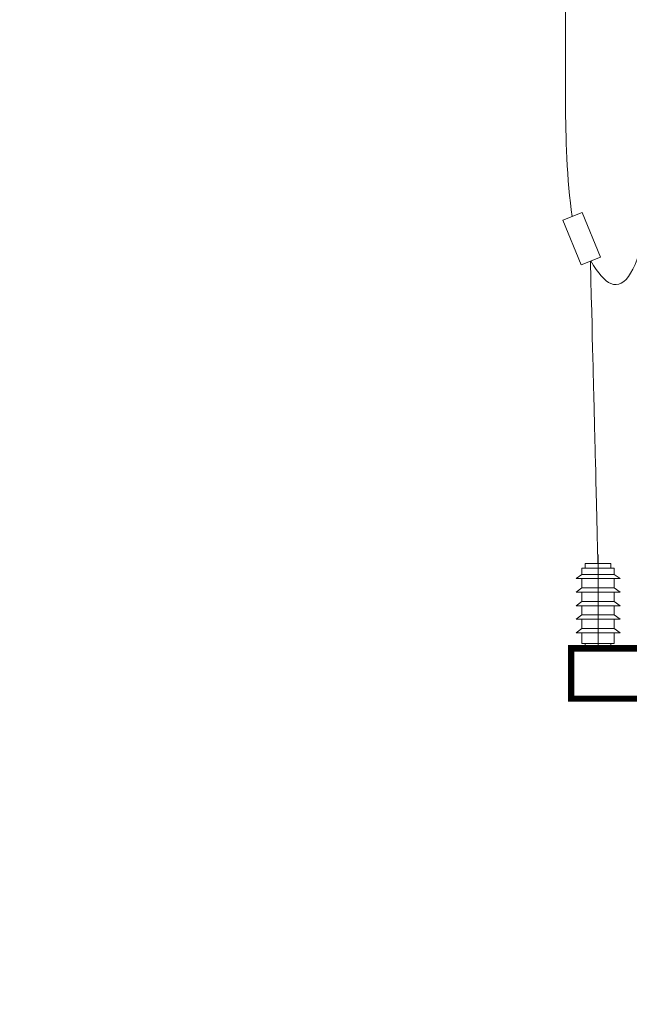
# Model space of a CAD drawing. Header units: millimetres. Extents: x 0 to 630, y 0 to 297.
# Tile 16 of 22: x 197 to 215, y 204 to 233. Entities that reach past the tile are written whole.
import ezdxf

# ---------------------------------------------------------------- set-up
doc = ezdxf.new("R2010")
doc.units = ezdxf.units.MM
for name, pattern in [('K5LT_AXLED', [26.939054, 22.439054, -1.5, 1.5, -1.5]), ('K5LT_DASHED', [6, 4, -2]), ('K5LT_THIN', [0])]:
    doc.linetypes.add(name, pattern=pattern)
doc.layers.add('Системный слой', color=7, linetype='Continuous')

# ---------------------------------------------------------------- blocks, each defined once
blk = doc.blocks.new('U24')
at = {"layer": 'Системный слой', "color": 7, "linetype": 'K5LT_THIN', "lineweight": 18}
for p, q in [((213.053, 226.889), (213.616, 227.12)), ((213.595, 225.566), (213.053, 226.889)), ((213.616, 227.12), (214.159, 225.797)), ((214.159, 225.797), (213.595, 225.566))]:
    blk.add_line(p, q, dxfattribs=at)

msp = doc.modelspace()

# ---------------------------------------------------------------- linework, layer by layer
at = {"layer": 'Системный слой', "color": 7, "linetype": 'K5LT_AXLED', "lineweight": 18}
msp.add_line((214.09049, 214.23639), (214.09049, 216.99639), dxfattribs=at)
at = {"layer": 'Системный слой', "color": 7, "linetype": 'K5LT_THIN', "lineweight": 18}
for p, q in [((213.71049, 216.73639), (214.47049, 216.73639)), ((213.71049, 216.73639), (213.71049, 216.60042)), ((214.47049, 216.73639), (214.47049, 216.60042)), ((213.44049, 216.28625), (213.61049, 216.41263)), ((213.61049, 216.60042), (214.57049, 216.60042)), ((213.61049, 216.60042), (213.61049, 216.41263)), ((214.57049, 216.41263), (213.61049, 216.41263)), ((214.57049, 216.60042), (214.57049, 216.41263)), ((214.74049, 216.28625), (214.57049, 216.41263)), ((213.44049, 216.28625), (214.74049, 216.28625)), ((213.61049, 216.28625), (213.61049, 216.01263)), ((214.57049, 216.28625), (214.57049, 216.01263)), ((213.44049, 215.88625), (213.61049, 216.01263)), ((213.44049, 215.88625), (214.74049, 215.88625)), ((214.57049, 216.01263), (213.61049, 216.01263)), ((213.61049, 215.88625), (213.61049, 215.61263)), ((214.74049, 215.88625), (214.57049, 216.01263)), ((214.57049, 215.88625), (214.57049, 215.61263)), ((213.44049, 215.48625), (213.61049, 215.61263)), ((214.57049, 215.61263), (213.61049, 215.61263)), ((214.74049, 215.48625), (214.57049, 215.61263)), ((213.44049, 215.48625), (214.74049, 215.48625)), ((213.44049, 215.08625), (213.61049, 215.21263)), ((213.61049, 215.48625), (213.61049, 215.21263)), ((214.57049, 215.21263), (213.61049, 215.21263)), ((214.57049, 215.48625), (214.57049, 215.21263)), ((214.74049, 215.08625), (214.57049, 215.21263)), ((213.44049, 215.08625), (214.74049, 215.08625)), ((213.61049, 215.08625), (213.61049, 214.81263)), ((214.57049, 215.08625), (214.57049, 214.81263)), ((213.44049, 214.68625), (213.61049, 214.81263)), ((213.44049, 214.68625), (214.74049, 214.68625)), ((214.57049, 214.81263), (213.61049, 214.81263)), ((213.61049, 214.68625), (213.61049, 214.37236)), ((214.74049, 214.68625), (214.57049, 214.81263)), ((214.57049, 214.68625), (214.57049, 214.37236)), ((213.61049, 214.37236), (214.57049, 214.37236)), ((213.71049, 214.23639), (213.71049, 214.37236)), ((214.47049, 214.23639), (214.47049, 214.37236)), ((214.47049, 214.23639), (213.71049, 214.23639))]:
    msp.add_line(p, q, dxfattribs=at)
at = {"layer": 'Системный слой', "color": 7, "linetype": 'K5LT_DASHED', "lineweight": 18}
msp.add_line((222.03359, 214.13639), (213.2945, 214.13639), dxfattribs=at)
at = {"layer": 'Системный слой', "color": 7, "linetype": 'K5LT_THIN', "const_width": 0.18}
msp.add_lwpolyline([(222.03359, 214.23639), (213.2945, 214.23639), (213.2945, 212.73639), (222.03359, 212.73639)], dxfattribs=at)
at = {"layer": 'Системный слой', "color": 7, "linetype": 'K5LT_THIN', "lineweight": 18}
for points in [[(213.32508, 227.00064), (213.16296, 228.03753), (213.13022, 229.4404), (213.13043, 230.30834), (213.13127, 233.80807), (213.13127, 235.58343), (213.13127, 238.2165)], [(213.87698, 225.68186), (214.08833, 225.31387), (214.28617, 225.09088), (214.47049, 225.01289), (214.89467, 224.8334), (215.24728, 225.42189), (215.5283, 226.77833)]]:
    msp.add_open_spline(points, degree=3, knots=[0, 0, 0, 0, 1, 1, 1, 2, 2, 2, 2], dxfattribs=at)
msp.add_open_spline([(213.86441, 225.6767), (214.01513, 219.62585), (213.93977, 222.65128), (214.09049, 216.60042)], degree=3, dxfattribs=at)

# ---------------------------------------------------------------- block references
at = {"layer": 'Системный слой'}
msp.add_blockref('U24', (0, 0), dxfattribs=at)

doc.saveas('drawing.dxf')
